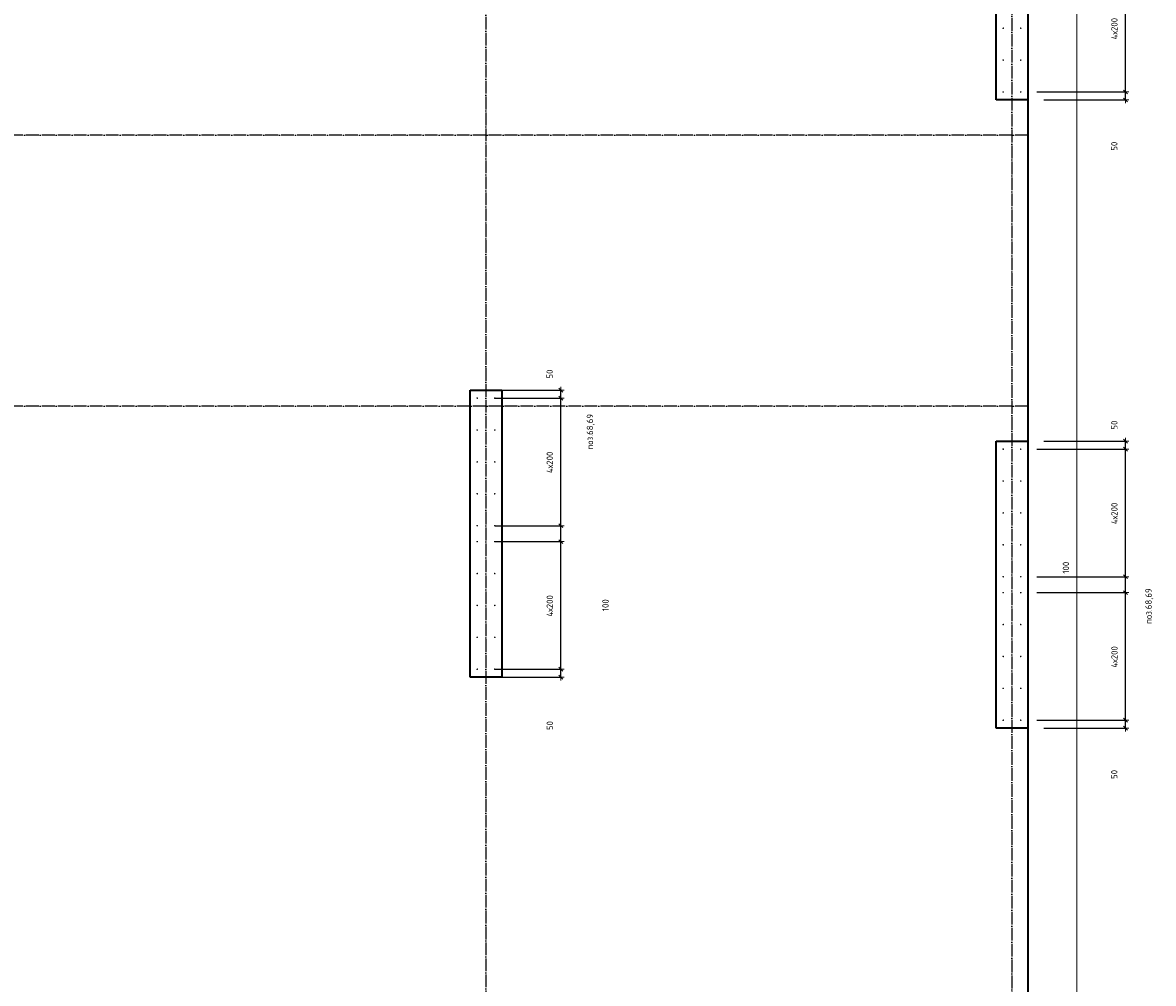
# Model space of a CAD drawing. Header units: millimetres. Extents: x -1001 to 124100, y -72947 to 40304.
# Tile 19 of 104: x 98843 to 105937, y -66920 to -60895. Entities that reach past the tile are written whole.
import ezdxf

# ---------------------------------------------------------------- set-up
doc = ezdxf.new("R2010")
doc.units = ezdxf.units.MM
doc.header["$PDMODE"] = 65
doc.linetypes.add('______11', pattern=[100, 80, -10, 0, -10])
doc.linetypes.add('______5', pattern=[220, 160, -20, 20, -20])
for name, color, linetype, lineweight in [('Standard', 7, 'Continuous', 25), ('Арм.стержн. Выпуски', 180, 'Continuous', 35), ('Размерная линия_ общее', 7, 'Continuous', 13), ('Размерная линия_ общее_1', 7, 'Continuous', 13)]:
    doc.layers.add(name, color=color, linetype=linetype, lineweight=lineweight)
doc.layers.add('Осевая линия_ общее', color=7, linetype='______5', lineweight=13, true_color=0xa0a0a0)
doc.styles.add('ISOCPEUR', font='ISOCPEUR')
doc.dimstyles.new('DIMSTYLE_11', dxfattribs={"dimtxt": 40, "dimasz": 40, "dimexe": 0, "dimexo": 0, "dimgap": 20, "dimtad": 2, "dimdec": 0, "dimrnd": 5, "dimzin": 12, "dimdsep": 46, "dimtxsty": 'ISOCPEUR', "dimblk1": 'ALL_ML_STRICH', "dimblk2": 'ALL_ML_STRICH', "dimsah": 1, "dimcen": 0, "dimclrd": 7, "dimclre": 256, "dimclrt": 7, "dimadec": 0, "dimazin": 0, "dimtfac": 1, "dimtdec": 0, "dimtix": 1, "dimtmove": 2, "dimatfit": 3, "dimfxl": 0, "dimtvp": 1.2, "dimtzin": 0, "dimlwd": 0, "dimlwe": -3, "dimarcsym": 0})
doc.dimstyles.new('DIMSTYLE_18', dxfattribs={"dimtxt": 40, "dimasz": 40, "dimexe": 0, "dimexo": 0, "dimgap": 20, "dimtad": 0, "dimdec": 0, "dimrnd": 5, "dimzin": 12, "dimdsep": 46, "dimtxsty": 'ISOCPEUR', "dimblk1": 'ALL_ML_STRICH', "dimblk2": 'ALL_ML_STRICH', "dimsah": 1, "dimcen": 0, "dimclrd": 7, "dimclre": 256, "dimclrt": 7, "dimadec": 0, "dimazin": 0, "dimtfac": 1, "dimtdec": 0, "dimtix": 1, "dimtmove": 2, "dimatfit": 3, "dimfxl": 0, "dimtvp": 1.2, "dimtzin": 0, "dimlwd": 0, "dimlwe": -3, "dimarcsym": 0})
doc.dimstyles.new('DIMSTYLE_9', dxfattribs={"dimtxt": 40, "dimasz": 40, "dimexe": 0, "dimexo": 0, "dimgap": 20, "dimtad": 2, "dimdec": 0, "dimrnd": 5, "dimzin": 12, "dimdsep": 46, "dimtxsty": 'ISOCPEUR', "dimblk1": 'ALL_ML_STRICH', "dimblk2": 'ALL_ML_STRICH', "dimsah": 1, "dimcen": 0, "dimclrd": 7, "dimclre": 256, "dimclrt": 7, "dimadec": 0, "dimazin": 0, "dimtfac": 1, "dimtdec": 0, "dimtix": 1, "dimtmove": 2, "dimatfit": 3, "dimfxl": 0, "dimtzin": 0, "dimlwd": 0, "dimlwe": -3, "dimarcsym": 0})

# ---------------------------------------------------------------- blocks, each defined once
blk = doc.blocks.new('ALL_ML_STRICH')
at = {"color": 0, "linetype": 'ByBlock', "lineweight": -2}
for p, q in [((-1, 0), (0.5, 0)), ((-0.3, -0.3), (0.3, 0.3)), ((0, -0.5), (0, 0.5))]:
    blk.add_line(p, q, dxfattribs=at)
blk = doc.blocks.new('*D340')
at = {"layer": 'DEFPOINTS', "color": 7, "linetype": 'Continuous', "lineweight": 13, "transparency": 33554687}
for p in [(105105, -65270), (105150, -65320), (105762.5, -65320)]:
    blk.add_point(p, dxfattribs=at)
at = {"layer": 'Размерная линия_ общее_1', "color": 253, "linetype": 'Continuous', "lineweight": -2, "true_color": 0xa0a0a0, "transparency": 33554687}
for p, q in [((105205, -65270), (105762.5, -65270)), ((105250, -65320), (105762.5, -65320))]:
    blk.add_line(p, q, dxfattribs=at)
at = {"layer": 'Размерная линия_ общее_1', "color": 7, "linetype": 'Continuous', "lineweight": -2, "transparency": 33554687}
blk.add_line((105762.5, -65320), (105762.5, -65270), dxfattribs=at)
at = {"layer": 'Размерная линия_ общее_1', "color": 7, "linetype": 'Continuous', "lineweight": 13, "transparency": 33554687, "xscale": 40, "yscale": 40, "zscale": 40}
for p, rotation in [((105762.5, -65270), 90), ((105762.5, -65320), 270)]:
    blk.add_blockref('ALL_ML_STRICH', p, dxfattribs=dict(at, rotation=rotation))
at = {"layer": 'Размерная линия_ общее_1', "color": 7, "linetype": 'Continuous', "lineweight": 13, "transparency": 33554687, "insert": (105691.6, -65610), "char_height": 40, "width": 80, "attachment_point": 5, "rotation": 90, "style": 'ISOCPEUR'}
blk.add_mtext('\\A1;{50}', dxfattribs=at)
blk = doc.blocks.new('*D341')
at = {"layer": 'DEFPOINTS', "color": 7, "linetype": 'Continuous', "lineweight": 13, "transparency": 33554687}
for p in [(105105, -64470), (105105, -65270), (105762.5, -65270)]:
    blk.add_point(p, dxfattribs=at)
at = {"layer": 'Размерная линия_ общее_1', "color": 253, "linetype": 'Continuous', "lineweight": -2, "true_color": 0xa0a0a0, "transparency": 33554687}
for p, q in [((105205, -64470), (105762.5, -64470)), ((105205, -65270), (105762.5, -65270))]:
    blk.add_line(p, q, dxfattribs=at)
at = {"layer": 'Размерная линия_ общее_1', "color": 7, "linetype": 'Continuous', "lineweight": -2, "transparency": 33554687}
blk.add_line((105762.5, -65270), (105762.5, -64470), dxfattribs=at)
at = {"layer": 'Размерная линия_ общее_1', "color": 7, "linetype": 'Continuous', "lineweight": 13, "transparency": 33554687, "xscale": 40, "yscale": 40, "zscale": 40}
for p, rotation in [((105762.5, -64470), 90), ((105762.5, -65270), 270)]:
    blk.add_blockref('ALL_ML_STRICH', p, dxfattribs=dict(at, rotation=rotation))
at = {"layer": 'Размерная линия_ общее_1', "color": 7, "linetype": 'Continuous', "lineweight": 13, "transparency": 33554687, "insert": (105672.5, -64940), "char_height": 40, "width": 2, "attachment_point": 1, "rotation": 90, "line_spacing_factor": 0.60241, "style": 'ISOCPEUR'}
blk.add_mtext('4х200', dxfattribs=at)
blk = doc.blocks.new('*D342')
at = {"layer": 'DEFPOINTS', "color": 7, "linetype": 'Continuous', "lineweight": 13, "transparency": 33554687}
for p in [(105105, -64370), (105105, -64470), (105762.5, -64470)]:
    blk.add_point(p, dxfattribs=at)
at = {"layer": 'Размерная линия_ общее_1', "color": 253, "linetype": 'Continuous', "lineweight": -2, "true_color": 0xa0a0a0, "transparency": 33554687}
for p, q in [((105205, -64370), (105762.5, -64370)), ((105205, -64470), (105762.5, -64470))]:
    blk.add_line(p, q, dxfattribs=at)
at = {"layer": 'Размерная линия_ общее_1', "color": 7, "linetype": 'Continuous', "lineweight": -2, "transparency": 33554687}
blk.add_line((105762.5, -64470), (105762.5, -64370), dxfattribs=at)
at = {"layer": 'Размерная линия_ общее_1', "color": 7, "linetype": 'Continuous', "lineweight": 13, "transparency": 33554687, "xscale": 40, "yscale": 40, "zscale": 40}
for p, rotation in [((105762.5, -64370), 90), ((105762.5, -64470), 270)]:
    blk.add_blockref('ALL_ML_STRICH', p, dxfattribs=dict(at, rotation=rotation))
at = {"layer": 'Размерная линия_ общее_1', "color": 7, "linetype": 'Continuous', "lineweight": 13, "transparency": 33554687, "insert": (105388.6, -64313.3), "char_height": 40, "width": 120, "attachment_point": 5, "rotation": 90, "style": 'ISOCPEUR'}
blk.add_mtext('\\A1;{100}', dxfattribs=at)
blk = doc.blocks.new('*D343')
at = {"layer": 'DEFPOINTS', "color": 7, "linetype": 'Continuous', "lineweight": 13, "transparency": 33554687}
for p in [(105105, -63570), (105105, -64370), (105762.5, -64370)]:
    blk.add_point(p, dxfattribs=at)
at = {"layer": 'Размерная линия_ общее_1', "color": 253, "linetype": 'Continuous', "lineweight": -2, "true_color": 0xa0a0a0, "transparency": 33554687}
for p, q in [((105205, -63570), (105762.5, -63570)), ((105205, -64370), (105762.5, -64370))]:
    blk.add_line(p, q, dxfattribs=at)
at = {"layer": 'Размерная линия_ общее_1', "color": 7, "linetype": 'Continuous', "lineweight": -2, "transparency": 33554687}
blk.add_line((105762.5, -64370), (105762.5, -63570), dxfattribs=at)
at = {"layer": 'Размерная линия_ общее_1', "color": 7, "linetype": 'Continuous', "lineweight": 13, "transparency": 33554687, "xscale": 40, "yscale": 40, "zscale": 40}
for p, rotation in [((105762.5, -63570), 90), ((105762.5, -64370), 270)]:
    blk.add_blockref('ALL_ML_STRICH', p, dxfattribs=dict(at, rotation=rotation))
at = {"layer": 'Размерная линия_ общее_1', "color": 7, "linetype": 'Continuous', "lineweight": 13, "transparency": 33554687, "insert": (105672.5, -64040), "char_height": 40, "width": 2, "attachment_point": 1, "rotation": 90, "line_spacing_factor": 0.60241, "style": 'ISOCPEUR'}
blk.add_mtext('4х200', dxfattribs=at)
blk = doc.blocks.new('*D344')
at = {"layer": 'DEFPOINTS', "color": 7, "linetype": 'Continuous', "lineweight": 13, "transparency": 33554687}
for p in [(105150, -63520), (105105, -63570), (105762.5, -63570)]:
    blk.add_point(p, dxfattribs=at)
at = {"layer": 'Размерная линия_ общее_1', "color": 253, "linetype": 'Continuous', "lineweight": -2, "true_color": 0xa0a0a0, "transparency": 33554687}
for p, q in [((105250, -63520), (105762.5, -63520)), ((105205, -63570), (105762.5, -63570))]:
    blk.add_line(p, q, dxfattribs=at)
at = {"layer": 'Размерная линия_ общее_1', "color": 7, "linetype": 'Continuous', "lineweight": -2, "transparency": 33554687}
blk.add_line((105762.5, -63570), (105762.5, -63520), dxfattribs=at)
at = {"layer": 'Размерная линия_ общее_1', "color": 7, "linetype": 'Continuous', "lineweight": 13, "transparency": 33554687, "xscale": 40, "yscale": 40, "zscale": 40}
for p, rotation in [((105762.5, -63520), 90), ((105762.5, -63570), 270)]:
    blk.add_blockref('ALL_ML_STRICH', p, dxfattribs=dict(at, rotation=rotation))
at = {"layer": 'Размерная линия_ общее_1', "color": 7, "linetype": 'Continuous', "lineweight": 13, "transparency": 33554687, "insert": (105692, -63419), "char_height": 40, "width": 80, "attachment_point": 5, "rotation": 90, "style": 'ISOCPEUR'}
blk.add_mtext('\\A1;{50}', dxfattribs=at)
blk = doc.blocks.new('*D455')
at = {"layer": 'DEFPOINTS', "color": 7, "linetype": 'Continuous', "lineweight": 13, "transparency": 33554687}
for p in [(101707.1, -64950), (101752.1, -65000), (102220, -65000)]:
    blk.add_point(p, dxfattribs=at)
at = {"layer": 'Размерная линия_ общее_1', "color": 253, "linetype": 'Continuous', "lineweight": -2, "true_color": 0xa0a0a0, "transparency": 33554687}
for p, q in [((101807.1, -64950), (102220, -64950)), ((101852.1, -65000), (102220, -65000))]:
    blk.add_line(p, q, dxfattribs=at)
at = {"layer": 'Размерная линия_ общее_1', "color": 7, "linetype": 'Continuous', "lineweight": -2, "transparency": 33554687}
blk.add_line((102220, -65000), (102220, -64950), dxfattribs=at)
at = {"layer": 'Размерная линия_ общее_1', "color": 7, "linetype": 'Continuous', "lineweight": 13, "transparency": 33554687, "xscale": 40, "yscale": 40, "zscale": 40}
for p, rotation in [((102220, -64950), 90), ((102220, -65000), 270)]:
    blk.add_blockref('ALL_ML_STRICH', p, dxfattribs=dict(at, rotation=rotation))
at = {"layer": 'Размерная линия_ общее_1', "color": 7, "linetype": 'Continuous', "lineweight": 13, "transparency": 33554687, "insert": (102150.7, -65303.6), "char_height": 40, "width": 80, "attachment_point": 5, "rotation": 90, "style": 'ISOCPEUR'}
blk.add_mtext('\\A1;{50}', dxfattribs=at)
blk = doc.blocks.new('*D456')
at = {"layer": 'DEFPOINTS', "color": 7, "linetype": 'Continuous', "lineweight": 13, "transparency": 33554687}
for p in [(101707.1, -64150), (101707.1, -64950), (102220, -64950)]:
    blk.add_point(p, dxfattribs=at)
at = {"layer": 'Размерная линия_ общее_1', "color": 253, "linetype": 'Continuous', "lineweight": -2, "true_color": 0xa0a0a0, "transparency": 33554687}
for p, q in [((101807.1, -64150), (102220, -64150)), ((101807.1, -64950), (102220, -64950))]:
    blk.add_line(p, q, dxfattribs=at)
at = {"layer": 'Размерная линия_ общее_1', "color": 7, "linetype": 'Continuous', "lineweight": -2, "transparency": 33554687}
blk.add_line((102220, -64950), (102220, -64150), dxfattribs=at)
at = {"layer": 'Размерная линия_ общее_1', "color": 7, "linetype": 'Continuous', "lineweight": 13, "transparency": 33554687, "xscale": 40, "yscale": 40, "zscale": 40}
for p, rotation in [((102220, -64150), 90), ((102220, -64950), 270)]:
    blk.add_blockref('ALL_ML_STRICH', p, dxfattribs=dict(at, rotation=rotation))
at = {"layer": 'Размерная линия_ общее_1', "color": 7, "linetype": 'Continuous', "lineweight": 13, "transparency": 33554687, "insert": (102130, -64620), "char_height": 40, "width": 2, "attachment_point": 1, "rotation": 90, "line_spacing_factor": 0.60241, "style": 'ISOCPEUR'}
blk.add_mtext('4х200', dxfattribs=at)
blk = doc.blocks.new('*D457')
at = {"layer": 'DEFPOINTS', "color": 7, "linetype": 'Continuous', "lineweight": 13, "transparency": 33554687}
for p in [(101707.1, -64050), (101707.1, -64150), (102220, -64150)]:
    blk.add_point(p, dxfattribs=at)
at = {"layer": 'Размерная линия_ общее_1', "color": 253, "linetype": 'Continuous', "lineweight": -2, "true_color": 0xa0a0a0, "transparency": 33554687}
for p, q in [((101807.1, -64050), (102220, -64050)), ((101807.1, -64150), (102220, -64150))]:
    blk.add_line(p, q, dxfattribs=at)
at = {"layer": 'Размерная линия_ общее_1', "color": 7, "linetype": 'Continuous', "lineweight": -2, "transparency": 33554687}
blk.add_line((102220, -64150), (102220, -64050), dxfattribs=at)
at = {"layer": 'Размерная линия_ общее_1', "color": 7, "linetype": 'Continuous', "lineweight": 13, "transparency": 33554687, "xscale": 40, "yscale": 40, "zscale": 40}
for p, rotation in [((102220, -64050), 90), ((102220, -64150), 270)]:
    blk.add_blockref('ALL_ML_STRICH', p, dxfattribs=dict(at, rotation=rotation))
at = {"layer": 'Размерная линия_ общее_1', "color": 7, "linetype": 'Continuous', "lineweight": 13, "transparency": 33554687, "insert": (102499.6, -64548.8), "char_height": 40, "width": 120, "attachment_point": 5, "rotation": 90, "style": 'ISOCPEUR'}
blk.add_mtext('\\A1;{100}', dxfattribs=at)
blk = doc.blocks.new('*D458')
at = {"layer": 'DEFPOINTS', "color": 7, "linetype": 'Continuous', "lineweight": 13, "transparency": 33554687}
for p in [(101707.1, -63250), (101707.1, -64050), (102220, -64050)]:
    blk.add_point(p, dxfattribs=at)
at = {"layer": 'Размерная линия_ общее_1', "color": 253, "linetype": 'Continuous', "lineweight": -2, "true_color": 0xa0a0a0, "transparency": 33554687}
for p, q in [((101807.1, -63250), (102220, -63250)), ((101807.1, -64050), (102220, -64050))]:
    blk.add_line(p, q, dxfattribs=at)
at = {"layer": 'Размерная линия_ общее_1', "color": 7, "linetype": 'Continuous', "lineweight": -2, "transparency": 33554687}
blk.add_line((102220, -64050), (102220, -63250), dxfattribs=at)
at = {"layer": 'Размерная линия_ общее_1', "color": 7, "linetype": 'Continuous', "lineweight": 13, "transparency": 33554687, "xscale": 40, "yscale": 40, "zscale": 40}
for p, rotation in [((102220, -63250), 90), ((102220, -64050), 270)]:
    blk.add_blockref('ALL_ML_STRICH', p, dxfattribs=dict(at, rotation=rotation))
at = {"layer": 'Размерная линия_ общее_1', "color": 7, "linetype": 'Continuous', "lineweight": 13, "transparency": 33554687, "insert": (102130, -63720), "char_height": 40, "width": 2, "attachment_point": 1, "rotation": 90, "line_spacing_factor": 0.60241, "style": 'ISOCPEUR'}
blk.add_mtext('4х200', dxfattribs=at)
blk = doc.blocks.new('*D459')
at = {"layer": 'DEFPOINTS', "color": 7, "linetype": 'Continuous', "lineweight": 13, "transparency": 33554687}
for p in [(101752.1, -63200), (101707.1, -63250), (102220, -63250)]:
    blk.add_point(p, dxfattribs=at)
at = {"layer": 'Размерная линия_ общее_1', "color": 253, "linetype": 'Continuous', "lineweight": -2, "true_color": 0xa0a0a0, "transparency": 33554687}
for p, q in [((101852.1, -63200), (102220, -63200)), ((101807.1, -63250), (102220, -63250))]:
    blk.add_line(p, q, dxfattribs=at)
at = {"layer": 'Размерная линия_ общее_1', "color": 7, "linetype": 'Continuous', "lineweight": -2, "transparency": 33554687}
blk.add_line((102220, -63250), (102220, -63200), dxfattribs=at)
at = {"layer": 'Размерная линия_ общее_1', "color": 7, "linetype": 'Continuous', "lineweight": 13, "transparency": 33554687, "xscale": 40, "yscale": 40, "zscale": 40}
for p, rotation in [((102220, -63200), 90), ((102220, -63250), 270)]:
    blk.add_blockref('ALL_ML_STRICH', p, dxfattribs=dict(at, rotation=rotation))
at = {"layer": 'Размерная линия_ общее_1', "color": 7, "linetype": 'Continuous', "lineweight": 13, "transparency": 33554687, "insert": (102149.5, -63099), "char_height": 40, "width": 80, "attachment_point": 5, "rotation": 90, "style": 'ISOCPEUR'}
blk.add_mtext('\\A1;{50}', dxfattribs=at)
blk = doc.blocks.new('*D535')
at = {"layer": 'DEFPOINTS', "color": 7, "linetype": 'Continuous', "lineweight": 13, "transparency": 33554687}
for p in [(105105, -61330), (105150, -61380), (105762.5, -61380)]:
    blk.add_point(p, dxfattribs=at)
at = {"layer": 'Размерная линия_ общее_1', "color": 253, "linetype": 'Continuous', "lineweight": -2, "true_color": 0xa0a0a0, "transparency": 33554687}
for p, q in [((105205, -61330), (105762.5, -61330)), ((105250, -61380), (105762.5, -61380))]:
    blk.add_line(p, q, dxfattribs=at)
at = {"layer": 'Размерная линия_ общее_1', "color": 7, "linetype": 'Continuous', "lineweight": -2, "transparency": 33554687}
blk.add_line((105762.5, -61380), (105762.5, -61330), dxfattribs=at)
at = {"layer": 'Размерная линия_ общее_1', "color": 7, "linetype": 'Continuous', "lineweight": 13, "transparency": 33554687, "xscale": 40, "yscale": 40, "zscale": 40}
for p, rotation in [((105762.5, -61330), 90), ((105762.5, -61380), 270)]:
    blk.add_blockref('ALL_ML_STRICH', p, dxfattribs=dict(at, rotation=rotation))
at = {"layer": 'Размерная линия_ общее_1', "color": 7, "linetype": 'Continuous', "lineweight": 13, "transparency": 33554687, "insert": (105691.6, -61670), "char_height": 40, "width": 80, "attachment_point": 5, "rotation": 90, "style": 'ISOCPEUR'}
blk.add_mtext('\\A1;{50}', dxfattribs=at)
blk = doc.blocks.new('*D536')
at = {"layer": 'DEFPOINTS', "color": 7, "linetype": 'Continuous', "lineweight": 13, "transparency": 33554687}
for p in [(105105, -60530), (105105, -61330), (105762.5, -61330)]:
    blk.add_point(p, dxfattribs=at)
at = {"layer": 'Размерная линия_ общее_1', "color": 253, "linetype": 'Continuous', "lineweight": -2, "true_color": 0xa0a0a0, "transparency": 33554687}
for p, q in [((105205, -60530), (105762.5, -60530)), ((105205, -61330), (105762.5, -61330))]:
    blk.add_line(p, q, dxfattribs=at)
at = {"layer": 'Размерная линия_ общее_1', "color": 7, "linetype": 'Continuous', "lineweight": -2, "transparency": 33554687}
blk.add_line((105762.5, -61330), (105762.5, -60530), dxfattribs=at)
at = {"layer": 'Размерная линия_ общее_1', "color": 7, "linetype": 'Continuous', "lineweight": 13, "transparency": 33554687, "xscale": 40, "yscale": 40, "zscale": 40}
for p, rotation in [((105762.5, -60530), 90), ((105762.5, -61330), 270)]:
    blk.add_blockref('ALL_ML_STRICH', p, dxfattribs=dict(at, rotation=rotation))
at = {"layer": 'Размерная линия_ общее_1', "color": 7, "linetype": 'Continuous', "lineweight": 13, "transparency": 33554687, "insert": (105672.5, -61000), "char_height": 40, "width": 2, "attachment_point": 1, "rotation": 90, "line_spacing_factor": 0.60241, "style": 'ISOCPEUR'}
blk.add_mtext('4х200', dxfattribs=at)

msp = doc.modelspace()

# ---------------------------------------------------------------- hatches: boundary and pattern name
at = {"layer": 'Арм.стержн. Выпуски', "linetype": 'Continuous', "lineweight": 35, "transparency": 33554687}
for points in [[(105000, -60930), (104999.6, -60928.1), (104998.5, -60926.5), (104996.9, -60925.4), (104995, -60925), (104993.1, -60925.4), (104991.5, -60926.5), (104990.4, -60928.1), (104990, -60930), (104990.4, -60931.9), (104991.5, -60933.5), (104993.1, -60934.6), (104995, -60935), (104996.9, -60934.6), (104998.5, -60933.5), (104999.6, -60931.9)], [(105110, -60930), (105109.6, -60928.1), (105108.5, -60926.5), (105106.9, -60925.4), (105105, -60925), (105103.1, -60925.4), (105101.5, -60926.5), (105100.4, -60928.1), (105100, -60930), (105100.4, -60931.9), (105101.5, -60933.5), (105103.1, -60934.6), (105105, -60935), (105106.9, -60934.6), (105108.5, -60933.5), (105109.6, -60931.9)], [(105000, -61130), (104999.6, -61128.1), (104998.5, -61126.5), (104996.9, -61125.4), (104995, -61125), (104993.1, -61125.4), (104991.5, -61126.5), (104990.4, -61128.1), (104990, -61130), (104990.4, -61131.9), (104991.5, -61133.5), (104993.1, -61134.6), (104995, -61135), (104996.9, -61134.6), (104998.5, -61133.5), (104999.6, -61131.9)], [(105110, -61130), (105109.6, -61128.1), (105108.5, -61126.5), (105106.9, -61125.4), (105105, -61125), (105103.1, -61125.4), (105101.5, -61126.5), (105100.4, -61128.1), (105100, -61130), (105100.4, -61131.9), (105101.5, -61133.5), (105103.1, -61134.6), (105105, -61135), (105106.9, -61134.6), (105108.5, -61133.5), (105109.6, -61131.9)], [(105000, -61330), (104999.6, -61328.1), (104998.5, -61326.5), (104996.9, -61325.4), (104995, -61325), (104993.1, -61325.4), (104991.5, -61326.5), (104990.4, -61328.1), (104990, -61330), (104990.4, -61331.9), (104991.5, -61333.5), (104993.1, -61334.6), (104995, -61335), (104996.9, -61334.6), (104998.5, -61333.5), (104999.6, -61331.9)], [(105110, -61330), (105109.6, -61328.1), (105108.5, -61326.5), (105106.9, -61325.4), (105105, -61325), (105103.1, -61325.4), (105101.5, -61326.5), (105100.4, -61328.1), (105100, -61330), (105100.4, -61331.9), (105101.5, -61333.5), (105103.1, -61334.6), (105105, -61335), (105106.9, -61334.6), (105108.5, -61333.5), (105109.6, -61331.9)], [(101700, -63250), (101699.6, -63248.1), (101698.5, -63246.5), (101696.9, -63245.4), (101695, -63245), (101693.1, -63245.4), (101691.5, -63246.5), (101690.4, -63248.1), (101690, -63250), (101690.4, -63251.9), (101691.5, -63253.5), (101693.1, -63254.6), (101695, -63255), (101696.9, -63254.6), (101698.5, -63253.5), (101699.6, -63251.9)], [(101810, -63250), (101809.6, -63248.1), (101808.5, -63246.5), (101806.9, -63245.4), (101805, -63245), (101803.1, -63245.4), (101801.5, -63246.5), (101800.4, -63248.1), (101800, -63250), (101800.4, -63251.9), (101801.5, -63253.5), (101803.1, -63254.6), (101805, -63255), (101806.9, -63254.6), (101808.5, -63253.5), (101809.6, -63251.9)], [(101700, -63450), (101699.6, -63448.1), (101698.5, -63446.5), (101696.9, -63445.4), (101695, -63445), (101693.1, -63445.4), (101691.5, -63446.5), (101690.4, -63448.1), (101690, -63450), (101690.4, -63451.9), (101691.5, -63453.5), (101693.1, -63454.6), (101695, -63455), (101696.9, -63454.6), (101698.5, -63453.5), (101699.6, -63451.9)], [(101810, -63450), (101809.6, -63448.1), (101808.5, -63446.5), (101806.9, -63445.4), (101805, -63445), (101803.1, -63445.4), (101801.5, -63446.5), (101800.4, -63448.1), (101800, -63450), (101800.4, -63451.9), (101801.5, -63453.5), (101803.1, -63454.6), (101805, -63455), (101806.9, -63454.6), (101808.5, -63453.5), (101809.6, -63451.9)], [(105000, -63570), (104999.6, -63568.1), (104998.5, -63566.5), (104996.9, -63565.4), (104995, -63565), (104993.1, -63565.4), (104991.5, -63566.5), (104990.4, -63568.1), (104990, -63570), (104990.4, -63571.9), (104991.5, -63573.5), (104993.1, -63574.6), (104995, -63575), (104996.9, -63574.6), (104998.5, -63573.5), (104999.6, -63571.9)], [(105110, -63570), (105109.6, -63568.1), (105108.5, -63566.5), (105106.9, -63565.4), (105105, -63565), (105103.1, -63565.4), (105101.5, -63566.5), (105100.4, -63568.1), (105100, -63570), (105100.4, -63571.9), (105101.5, -63573.5), (105103.1, -63574.6), (105105, -63575), (105106.9, -63574.6), (105108.5, -63573.5), (105109.6, -63571.9)], [(101700, -63650), (101699.6, -63648.1), (101698.5, -63646.5), (101696.9, -63645.4), (101695, -63645), (101693.1, -63645.4), (101691.5, -63646.5), (101690.4, -63648.1), (101690, -63650), (101690.4, -63651.9), (101691.5, -63653.5), (101693.1, -63654.6), (101695, -63655), (101696.9, -63654.6), (101698.5, -63653.5), (101699.6, -63651.9)], [(101810, -63650), (101809.6, -63648.1), (101808.5, -63646.5), (101806.9, -63645.4), (101805, -63645), (101803.1, -63645.4), (101801.5, -63646.5), (101800.4, -63648.1), (101800, -63650), (101800.4, -63651.9), (101801.5, -63653.5), (101803.1, -63654.6), (101805, -63655), (101806.9, -63654.6), (101808.5, -63653.5), (101809.6, -63651.9)], [(105000, -63770), (104999.6, -63768.1), (104998.5, -63766.5), (104996.9, -63765.4), (104995, -63765), (104993.1, -63765.4), (104991.5, -63766.5), (104990.4, -63768.1), (104990, -63770), (104990.4, -63771.9), (104991.5, -63773.5), (104993.1, -63774.6), (104995, -63775), (104996.9, -63774.6), (104998.5, -63773.5), (104999.6, -63771.9)], [(105110, -63770), (105109.6, -63768.1), (105108.5, -63766.5), (105106.9, -63765.4), (105105, -63765), (105103.1, -63765.4), (105101.5, -63766.5), (105100.4, -63768.1), (105100, -63770), (105100.4, -63771.9), (105101.5, -63773.5), (105103.1, -63774.6), (105105, -63775), (105106.9, -63774.6), (105108.5, -63773.5), (105109.6, -63771.9)], [(101700, -63850), (101699.6, -63848.1), (101698.5, -63846.5), (101696.9, -63845.4), (101695, -63845), (101693.1, -63845.4), (101691.5, -63846.5), (101690.4, -63848.1), (101690, -63850), (101690.4, -63851.9), (101691.5, -63853.5), (101693.1, -63854.6), (101695, -63855), (101696.9, -63854.6), (101698.5, -63853.5), (101699.6, -63851.9)], [(101810, -63850), (101809.6, -63848.1), (101808.5, -63846.5), (101806.9, -63845.4), (101805, -63845), (101803.1, -63845.4), (101801.5, -63846.5), (101800.4, -63848.1), (101800, -63850), (101800.4, -63851.9), (101801.5, -63853.5), (101803.1, -63854.6), (101805, -63855), (101806.9, -63854.6), (101808.5, -63853.5), (101809.6, -63851.9)], [(105000, -63970), (104999.6, -63968.1), (104998.5, -63966.5), (104996.9, -63965.4), (104995, -63965), (104993.1, -63965.4), (104991.5, -63966.5), (104990.4, -63968.1), (104990, -63970), (104990.4, -63971.9), (104991.5, -63973.5), (104993.1, -63974.6), (104995, -63975), (104996.9, -63974.6), (104998.5, -63973.5), (104999.6, -63971.9)], [(105110, -63970), (105109.6, -63968.1), (105108.5, -63966.5), (105106.9, -63965.4), (105105, -63965), (105103.1, -63965.4), (105101.5, -63966.5), (105100.4, -63968.1), (105100, -63970), (105100.4, -63971.9), (105101.5, -63973.5), (105103.1, -63974.6), (105105, -63975), (105106.9, -63974.6), (105108.5, -63973.5), (105109.6, -63971.9)], [(101700, -64050), (101699.6, -64048.1), (101698.5, -64046.5), (101696.9, -64045.4), (101695, -64045), (101693.1, -64045.4), (101691.5, -64046.5), (101690.4, -64048.1), (101690, -64050), (101690.4, -64051.9), (101691.5, -64053.5), (101693.1, -64054.6), (101695, -64055), (101696.9, -64054.6), (101698.5, -64053.5), (101699.6, -64051.9)], [(101810, -64050), (101809.6, -64048.1), (101808.5, -64046.5), (101806.9, -64045.4), (101805, -64045), (101803.1, -64045.4), (101801.5, -64046.5), (101800.4, -64048.1), (101800, -64050), (101800.4, -64051.9), (101801.5, -64053.5), (101803.1, -64054.6), (101805, -64055), (101806.9, -64054.6), (101808.5, -64053.5), (101809.6, -64051.9)], [(101700, -64150), (101699.6, -64148.1), (101698.5, -64146.5), (101696.9, -64145.4), (101695, -64145), (101693.1, -64145.4), (101691.5, -64146.5), (101690.4, -64148.1), (101690, -64150), (101690.4, -64151.9), (101691.5, -64153.5), (101693.1, -64154.6), (101695, -64155), (101696.9, -64154.6), (101698.5, -64153.5), (101699.6, -64151.9)], [(101810, -64150), (101809.6, -64148.1), (101808.5, -64146.5), (101806.9, -64145.4), (101805, -64145), (101803.1, -64145.4), (101801.5, -64146.5), (101800.4, -64148.1), (101800, -64150), (101800.4, -64151.9), (101801.5, -64153.5), (101803.1, -64154.6), (101805, -64155), (101806.9, -64154.6), (101808.5, -64153.5), (101809.6, -64151.9)], [(105000, -64170), (104999.6, -64168.1), (104998.5, -64166.5), (104996.9, -64165.4), (104995, -64165), (104993.1, -64165.4), (104991.5, -64166.5), (104990.4, -64168.1), (104990, -64170), (104990.4, -64171.9), (104991.5, -64173.5), (104993.1, -64174.6), (104995, -64175), (104996.9, -64174.6), (104998.5, -64173.5), (104999.6, -64171.9)], [(105110, -64170), (105109.6, -64168.1), (105108.5, -64166.5), (105106.9, -64165.4), (105105, -64165), (105103.1, -64165.4), (105101.5, -64166.5), (105100.4, -64168.1), (105100, -64170), (105100.4, -64171.9), (105101.5, -64173.5), (105103.1, -64174.6), (105105, -64175), (105106.9, -64174.6), (105108.5, -64173.5), (105109.6, -64171.9)], [(101700, -64350), (101699.6, -64348.1), (101698.5, -64346.5), (101696.9, -64345.4), (101695, -64345), (101693.1, -64345.4), (101691.5, -64346.5), (101690.4, -64348.1), (101690, -64350), (101690.4, -64351.9), (101691.5, -64353.5), (101693.1, -64354.6), (101695, -64355), (101696.9, -64354.6), (101698.5, -64353.5), (101699.6, -64351.9)], [(101810, -64350), (101809.6, -64348.1), (101808.5, -64346.5), (101806.9, -64345.4), (101805, -64345), (101803.1, -64345.4), (101801.5, -64346.5), (101800.4, -64348.1), (101800, -64350), (101800.4, -64351.9), (101801.5, -64353.5), (101803.1, -64354.6), (101805, -64355), (101806.9, -64354.6), (101808.5, -64353.5), (101809.6, -64351.9)], [(105000, -64370), (104999.6, -64368.1), (104998.5, -64366.5), (104996.9, -64365.4), (104995, -64365), (104993.1, -64365.4), (104991.5, -64366.5), (104990.4, -64368.1), (104990, -64370), (104990.4, -64371.9), (104991.5, -64373.5), (104993.1, -64374.6), (104995, -64375), (104996.9, -64374.6), (104998.5, -64373.5), (104999.6, -64371.9)], [(105110, -64370), (105109.6, -64368.1), (105108.5, -64366.5), (105106.9, -64365.4), (105105, -64365), (105103.1, -64365.4), (105101.5, -64366.5), (105100.4, -64368.1), (105100, -64370), (105100.4, -64371.9), (105101.5, -64373.5), (105103.1, -64374.6), (105105, -64375), (105106.9, -64374.6), (105108.5, -64373.5), (105109.6, -64371.9)], [(105000, -64470), (104999.6, -64468.1), (104998.5, -64466.5), (104996.9, -64465.4), (104995, -64465), (104993.1, -64465.4), (104991.5, -64466.5), (104990.4, -64468.1), (104990, -64470), (104990.4, -64471.9), (104991.5, -64473.5), (104993.1, -64474.6), (104995, -64475), (104996.9, -64474.6), (104998.5, -64473.5), (104999.6, -64471.9)], [(105110, -64470), (105109.6, -64468.1), (105108.5, -64466.5), (105106.9, -64465.4), (105105, -64465), (105103.1, -64465.4), (105101.5, -64466.5), (105100.4, -64468.1), (105100, -64470), (105100.4, -64471.9), (105101.5, -64473.5), (105103.1, -64474.6), (105105, -64475), (105106.9, -64474.6), (105108.5, -64473.5), (105109.6, -64471.9)], [(101700, -64550), (101699.6, -64548.1), (101698.5, -64546.5), (101696.9, -64545.4), (101695, -64545), (101693.1, -64545.4), (101691.5, -64546.5), (101690.4, -64548.1), (101690, -64550), (101690.4, -64551.9), (101691.5, -64553.5), (101693.1, -64554.6), (101695, -64555), (101696.9, -64554.6), (101698.5, -64553.5), (101699.6, -64551.9)], [(101810, -64550), (101809.6, -64548.1), (101808.5, -64546.5), (101806.9, -64545.4), (101805, -64545), (101803.1, -64545.4), (101801.5, -64546.5), (101800.4, -64548.1), (101800, -64550), (101800.4, -64551.9), (101801.5, -64553.5), (101803.1, -64554.6), (101805, -64555), (101806.9, -64554.6), (101808.5, -64553.5), (101809.6, -64551.9)], [(105000, -64670), (104999.6, -64668.1), (104998.5, -64666.5), (104996.9, -64665.4), (104995, -64665), (104993.1, -64665.4), (104991.5, -64666.5), (104990.4, -64668.1), (104990, -64670), (104990.4, -64671.9), (104991.5, -64673.5), (104993.1, -64674.6), (104995, -64675), (104996.9, -64674.6), (104998.5, -64673.5), (104999.6, -64671.9)], [(105110, -64670), (105109.6, -64668.1), (105108.5, -64666.5), (105106.9, -64665.4), (105105, -64665), (105103.1, -64665.4), (105101.5, -64666.5), (105100.4, -64668.1), (105100, -64670), (105100.4, -64671.9), (105101.5, -64673.5), (105103.1, -64674.6), (105105, -64675), (105106.9, -64674.6), (105108.5, -64673.5), (105109.6, -64671.9)], [(101700, -64750), (101699.6, -64748.1), (101698.5, -64746.5), (101696.9, -64745.4), (101695, -64745), (101693.1, -64745.4), (101691.5, -64746.5), (101690.4, -64748.1), (101690, -64750), (101690.4, -64751.9), (101691.5, -64753.5), (101693.1, -64754.6), (101695, -64755), (101696.9, -64754.6), (101698.5, -64753.5), (101699.6, -64751.9)], [(101810, -64750), (101809.6, -64748.1), (101808.5, -64746.5), (101806.9, -64745.4), (101805, -64745), (101803.1, -64745.4), (101801.5, -64746.5), (101800.4, -64748.1), (101800, -64750), (101800.4, -64751.9), (101801.5, -64753.5), (101803.1, -64754.6), (101805, -64755), (101806.9, -64754.6), (101808.5, -64753.5), (101809.6, -64751.9)], [(105000, -64870), (104999.6, -64868.1), (104998.5, -64866.5), (104996.9, -64865.4), (104995, -64865), (104993.1, -64865.4), (104991.5, -64866.5), (104990.4, -64868.1), (104990, -64870), (104990.4, -64871.9), (104991.5, -64873.5), (104993.1, -64874.6), (104995, -64875), (104996.9, -64874.6), (104998.5, -64873.5), (104999.6, -64871.9)], [(105110, -64870), (105109.6, -64868.1), (105108.5, -64866.5), (105106.9, -64865.4), (105105, -64865), (105103.1, -64865.4), (105101.5, -64866.5), (105100.4, -64868.1), (105100, -64870), (105100.4, -64871.9), (105101.5, -64873.5), (105103.1, -64874.6), (105105, -64875), (105106.9, -64874.6), (105108.5, -64873.5), (105109.6, -64871.9)], [(101700, -64950), (101699.6, -64948.1), (101698.5, -64946.5), (101696.9, -64945.4), (101695, -64945), (101693.1, -64945.4), (101691.5, -64946.5), (101690.4, -64948.1), (101690, -64950), (101690.4, -64951.9), (101691.5, -64953.5), (101693.1, -64954.6), (101695, -64955), (101696.9, -64954.6), (101698.5, -64953.5), (101699.6, -64951.9)], [(101810, -64950), (101809.6, -64948.1), (101808.5, -64946.5), (101806.9, -64945.4), (101805, -64945), (101803.1, -64945.4), (101801.5, -64946.5), (101800.4, -64948.1), (101800, -64950), (101800.4, -64951.9), (101801.5, -64953.5), (101803.1, -64954.6), (101805, -64955), (101806.9, -64954.6), (101808.5, -64953.5), (101809.6, -64951.9)], [(105000, -65070), (104999.6, -65068.1), (104998.5, -65066.5), (104996.9, -65065.4), (104995, -65065), (104993.1, -65065.4), (104991.5, -65066.5), (104990.4, -65068.1), (104990, -65070), (104990.4, -65071.9), (104991.5, -65073.5), (104993.1, -65074.6), (104995, -65075), (104996.9, -65074.6), (104998.5, -65073.5), (104999.6, -65071.9)], [(105110, -65070), (105109.6, -65068.1), (105108.5, -65066.5), (105106.9, -65065.4), (105105, -65065), (105103.1, -65065.4), (105101.5, -65066.5), (105100.4, -65068.1), (105100, -65070), (105100.4, -65071.9), (105101.5, -65073.5), (105103.1, -65074.6), (105105, -65075), (105106.9, -65074.6), (105108.5, -65073.5), (105109.6, -65071.9)], [(105000, -65270), (104999.6, -65268.1), (104998.5, -65266.5), (104996.9, -65265.4), (104995, -65265), (104993.1, -65265.4), (104991.5, -65266.5), (104990.4, -65268.1), (104990, -65270), (104990.4, -65271.9), (104991.5, -65273.5), (104993.1, -65274.6), (104995, -65275), (104996.9, -65274.6), (104998.5, -65273.5), (104999.6, -65271.9)], [(105110, -65270), (105109.6, -65268.1), (105108.5, -65266.5), (105106.9, -65265.4), (105105, -65265), (105103.1, -65265.4), (105101.5, -65266.5), (105100.4, -65268.1), (105100, -65270), (105100.4, -65271.9), (105101.5, -65273.5), (105103.1, -65274.6), (105105, -65275), (105106.9, -65274.6), (105108.5, -65273.5), (105109.6, -65271.9)]]:
    msp.add_hatch(color=4, dxfattribs=at).paths.add_polyline_path(points)

# ---------------------------------------------------------------- linework, layer by layer
at = {"color": 7, "linetype": 'Continuous', "lineweight": 35, "transparency": 33554687}
for p, q in [((104950, -61380), (104950, -59580)), ((105150, -59580), (105150, -61380)), ((105150, -61380), (104950, -61380)), ((101650, -65000), (101650, -63200)), ((101650, -63200), (101850, -63200)), ((101850, -63200), (101850, -65000)), ((104950, -65320), (104950, -63520)), ((104950, -63520), (105150, -63520)), ((105150, -63520), (105150, -65320)), ((101850, -65000), (101650, -65000)), ((105150, -65320), (104950, -65320))]:
    msp.add_line(p, q, dxfattribs=at)
at = {"layer": 'Standard', "color": 7, "linetype": 'Continuous', "lineweight": 13, "transparency": 33554687}
msp.add_lwpolyline([(79182.6, -70750), (105457, -70750), (105457, -23310), (79182.6, -23310), (79182.6, -70750)], dxfattribs=at)
at = {"layer": 'Осевая линия_ общее', "color": 253, "linetype": '______11', "lineweight": -3, "true_color": 0xa0a0a0, "transparency": 33554687}
for p, q in [((101750, -52150), (101750, -72827.9)), ((105050, -55260), (105050, -72827.9)), ((105150, -61600), (77142.2, -61600)), ((105150, -63300), (77142.2, -63300))]:
    msp.add_line(p, q, dxfattribs=at)
at = {"layer": 'Размерная линия_ общее', "color": 7, "linetype": 'Continuous', "lineweight": 35, "transparency": 33554687}
for p, q in [((105150, -61380), (105150, -63520)), ((105150, -65320), (105150, -67550))]:
    msp.add_line(p, q, dxfattribs=at)

# ---------------------------------------------------------------- texts
at = {"layer": 'Standard', "color": 7, "linetype": 'Continuous', "lineweight": 13, "transparency": 33554687, "char_height": 40, "width": 239.298, "attachment_point": 2, "rotation": 90, "style": 'ISOCPEUR'}
for insert in [(102382.1, -63460.9), (105886.8, -64554.3)]:
    msp.add_mtext('\\A1;{\\fISOCPEUR|i0|b0;\\H40.000000;\\W1.000000;\\C7;поз.68,69}\\P', dxfattribs=dict(at, insert=insert))

# ---------------------------------------------------------------- dimensions: what is measured, and where the dimension line sits
at = {"layer": 'Размерная линия_ общее_1', "color": 7, "linetype": 'Continuous', "lineweight": 13, "transparency": 33554687}
for base, p1, p2, picture, middle in [((105762.5, -60530), (105205, -61330), (105205, -60530), '*D536', (105742.5, -60930)), ((102220, -63250), (101807.1, -64050), (101807.1, -63250), '*D458', (102200, -63650)), ((105762.5, -63570), (105205, -64370), (105205, -63570), '*D343', (105742.5, -63970)), ((102220, -64150), (101807.1, -64950), (101807.1, -64150), '*D456', (102200, -64550)), ((105762.5, -64470), (105205, -65270), (105205, -64470), '*D341', (105742.5, -64870))]:
    dim = msp.add_linear_dim(base=base, p1=p1, p2=p2, angle=90, text='4х200', dimstyle='DIMSTYLE_9', override={"dimpost": '<>', "dimclrd": 7, "dimclre": 253, "dimclrt": 7, "dimlwd": 0, "dimlwe": 65533}, dxfattribs=at)
    dim.commit()
    dim.dimension.update_dxf_attribs({"geometry": picture, "text_midpoint": middle, "dimtype": 160})
for base, p1, p2, dimstyle, picture, middle in [((105762.5, -61330), (105250, -61380), (105205, -61330), 'DIMSTYLE_11', '*D535', (105691.6, -61670)), ((102220, -63200), (101807.1, -63250), (101852.1, -63200), 'DIMSTYLE_11', '*D459', (102149.5, -63099)), ((105762.5, -63520), (105205, -63570), (105250, -63520), 'DIMSTYLE_11', '*D344', (105692, -63419)), ((102220, -64050), (101807.1, -64150), (101807.1, -64050), 'DIMSTYLE_18', '*D457', (102499.6, -64548.8)), ((105762.5, -64370), (105205, -64470), (105205, -64370), 'DIMSTYLE_11', '*D342', (105388.6, -64313.3)), ((102220, -64950), (101852.1, -65000), (101807.1, -64950), 'DIMSTYLE_11', '*D455', (102150.7, -65303.6)), ((105762.5, -65270), (105250, -65320), (105205, -65270), 'DIMSTYLE_11', '*D340', (105691.6, -65610))]:
    dim = msp.add_linear_dim(base=base, p1=p1, p2=p2, angle=90, dimstyle=dimstyle, override={"dimpost": '<>', "dimclrd": 7, "dimclre": 253, "dimclrt": 7, "dimlwd": 0, "dimlwe": 65533}, dxfattribs=at)
    dim.commit()
    dim.dimension.update_dxf_attribs({"geometry": picture, "text_midpoint": middle, "dimtype": 160})

doc.saveas('drawing.dxf')
